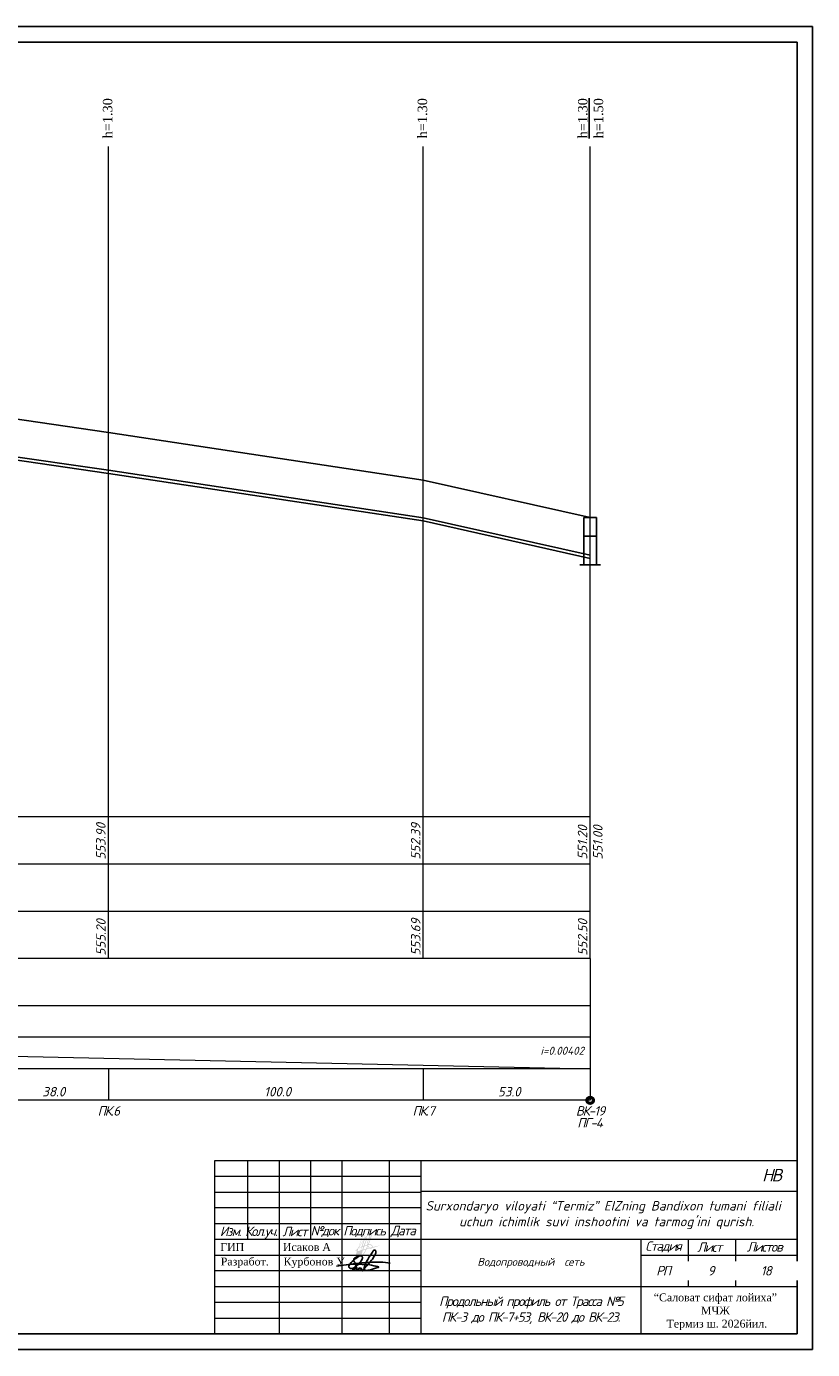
# Model space of a CAD drawing. Extents: x 0 to 361260, y 0 to 4201817.
# Tile 73 of 256: x 360527 to 360776, y 4196995 to 4197415. Entities that reach past the tile are written whole.
import ezdxf

# ---------------------------------------------------------------- set-up
doc = ezdxf.new("R2010")
doc.units = 0
doc.header["$LTSCALE"] = 0.5
doc.header["$MEASUREMENT"] = 0
for name, color, linetype in [('(0)', 7, 'Continuous'), ('(002) Рамка', 7, 'Continuous'), ('_PP_TAB', 7, 'Continuous'), ('SHTAMP', 7, 'Continuous'), ('TXT', 7, 'Continuous'), ('Канализация 2', 7, 'Continuous'), ('Рамка', 7, 'Continuous')]:
    doc.layers.add(name, color=color, linetype=linetype)
doc.styles.add('Arial', font='arial.ttf')
doc.styles.add('IsoK', font='isocpeui.ttf')
doc.styles.add('NSI4', font='times.ttf', dxfattribs={"height": 300})
doc.styles.add('TIMES', font='times.ttf')

msp = doc.modelspace()

# ---------------------------------------------------------------- linework, layer by layer
at = {"layer": '(0)', "ltscale": 2}
for p, q in [((360514.572, 4197291.655), (360552.572, 4197286.155)), ((360552.572, 4197286.155), (360652.572, 4197271.055)), ((360652.572, 4197271.055), (360705.572, 4197259.155))]:
    msp.add_line(p, q, dxfattribs=at)
at = {"ltscale": 2}
for p, q in [((360149.526, 4197415.035), (360776.215, 4197415.035)), ((360776.215, 4197415.035), (360776.215, 4196995.035)), ((360169.526, 4197410.035), (360771.344, 4197410.035)), ((360771.344, 4197410.035), (360771.344, 4197000.035)), ((360169.526, 4197000.035), (360771.344, 4197000.035)), ((360149.526, 4196995.035), (360776.215, 4196995.035))]:
    msp.add_line(p, q, dxfattribs=at)
at = {"color": 132, "lineweight": 20, "ltscale": 0.13, "true_color": 0x00c2c2}
for p, q in [((360552.572, 4197119.155), (360552.572, 4197376.884)), ((360652.572, 4197119.155), (360652.572, 4197376.884)), ((360705.572, 4197119.155), (360705.572, 4197376.884)), ((360705.572, 4197164.155), (360252.572, 4197164.155)), ((360705.572, 4197149.155), (360252.572, 4197149.155)), ((360252.572, 4197134.155), (360705.572, 4197134.155)), ((360705.572, 4197119.155), (360252.572, 4197119.155)), ((360705.572, 4197119.155), (360705.572, 4197084.155)), ((360705.572, 4197104.155), (360252.572, 4197104.155)), ((360705.572, 4197094.155), (360252.572, 4197094.155)), ((360252.572, 4197094.155), (360705.572, 4197084.155)), ((360705.572, 4197084.155), (360252.572, 4197084.155)), ((360552.572, 4197084.155), (360552.572, 4197074.155)), ((360652.572, 4197084.155), (360652.572, 4197074.155)), ((360705.572, 4197084.155), (360705.572, 4197074.155)), ((360705.572, 4197074.155), (360252.572, 4197074.155))]:
    msp.add_line(p, q, dxfattribs=at)
at = {"color": 0, "lineweight": 20}
msp.add_line((360721.751, 4197025.035), (360771.345, 4197025.035), dxfattribs=at)
at = {"color": 0, "ltscale": 100}
for points in [[(360629.224, 4197022.098), (360629.067, 4197021.86), (360628.936, 4197021.548), (360628.909, 4197021.274), (360629.027, 4197021.042), (360629.246, 4197020.875), (360629.456, 4197020.806), (360629.699, 4197020.794), (360629.911, 4197020.804), (360630.24, 4197020.867), (360630.552, 4197020.998), (360630.918, 4197021.229), (360631.366, 4197021.553), (360631.668, 4197021.836), (360632.421, 4197022.626), (360632.609, 4197022.843), (360632.853, 4197023.192), (360633.048, 4197023.511), (360633.19, 4197023.852), (360633.241, 4197024.048), (360633.232, 4197024.266), (360633.22, 4197024.389), (360633.196, 4197024.462), (360633.149, 4197024.525), (360633.051, 4197024.628), (360632.964, 4197024.69), (360632.842, 4197024.763), (360632.729, 4197024.789), (360632.507, 4197024.789), (360632.351, 4197024.731), (360631.974, 4197024.517), (360631.476, 4197024.198), (360630.934, 4197023.804), (360630.481, 4197023.427), (360629.994, 4197022.996), (360629.675, 4197022.689), (360629.224, 4197022.098), (360631.86, 4197022.125), (360632.421, 4197022.097), (360633.103, 4197022.077), (360633.601, 4197022.063), (360634.263, 4197022.039), (360634.972, 4197021.998), (360635.551, 4197021.901), (360636.153, 4197021.77), (360636.849, 4197021.652), (360637.506, 4197021.484), (360637.817, 4197021.424), (360638.004, 4197021.373), (360638.292, 4197021.285), (360638.368, 4197021.247), (360638.404, 4197021.229), (360638.424, 4197021.198), (360638.409, 4197021.173), (360638.329, 4197021.125), (360637.364, 4197020.833), (360636.709, 4197020.657), (360636.071, 4197020.469), (360635.327, 4197020.266), (360635.043, 4197020.209), (360634.853, 4197020.171), (360634.429, 4197020.164), (360634.189, 4197020.188), (360634.059, 4197020.247), (360633.926, 4197020.347), (360633.862, 4197020.435), (360633.788, 4197020.6), (360633.769, 4197020.834), (360633.772, 4197020.977), (360633.843, 4197021.239), (360633.957, 4197021.638), (360634.234, 4197022.344), (360634.536, 4197022.968), (360634.914, 4197023.631), (360635.407, 4197024.424), (360635.853, 4197025.061), (360636.221, 4197025.611), (360636.435, 4197025.994), (360636.65, 4197026.379), (360636.744, 4197026.497), (360636.894, 4197026.563), (360637.038, 4197026.577), (360637.187, 4197026.557), (360637.367, 4197026.465), (360637.459, 4197026.345), (360637.505, 4197026.186), (360637.498, 4197025.974), (360637.459, 4197025.743), (360637.344, 4197025.367), (360637.174, 4197024.985), (360636.981, 4197024.651), (360636.788, 4197024.315), (360636.607, 4197024.047), (360636.385, 4197023.717), (360636.144, 4197023.415), (360635.594, 4197022.74), (360635.112, 4197022.169), (360634.972, 4197021.998), (360634.604, 4197021.593), (360634.246, 4197021.168), (360633.61, 4197020.449), (360633.209, 4197019.996), (360633.16, 4197020.017), (360633.156, 4197020.182), (360633.096, 4197020.276), (360633.001, 4197020.318), (360632.856, 4197020.363), (360632.76, 4197020.435), (360632.8, 4197020.535), (360632.868, 4197020.652), (360633.009, 4197020.803), (360632.519, 4197020.591), (360632.427, 4197020.665), (360632.395, 4197020.701), (360632.644, 4197020.903), (360632.64, 4197020.933), (360632.621, 4197020.939), (360632.298, 4197020.628), (360632.198, 4197020.579), (360632.108, 4197020.549), (360632.044, 4197020.54), (360631.968, 4197020.545), (360631.905, 4197020.566), (360631.87, 4197020.603), (360631.864, 4197020.629), (360632.237, 4197020.931), (360632.236, 4197020.968), (360632.203, 4197020.98), (360631.797, 4197020.589), (360631.712, 4197020.536), (360631.579, 4197020.492), (360631.398, 4197020.478), (360631.287, 4197020.505), (360631.216, 4197020.565), (360631.196, 4197020.668), (360631.262, 4197020.799), (360631.361, 4197020.97), (360631.424, 4197021.022), (360631.465, 4197021.03), (360631.485, 4197021.018), (360631.483, 4197021), (360630.864, 4197020.738), (360630.649, 4197020.659), (360630.434, 4197020.599), (360630.281, 4197020.539), (360630.199, 4197020.508), (360630.163, 4197020.475), (360630.143, 4197020.425), (360630.144, 4197020.334), (360630.17, 4197020.274), (360630.223, 4197020.226), (360630.287, 4197020.188), (360630.358, 4197020.145), (360630.43, 4197020.146), (360630.51, 4197020.167), (360630.568, 4197020.209), (360630.629, 4197020.253), (360630.677, 4197020.325), (360630.728, 4197020.4), (360630.775, 4197020.494), (360630.807, 4197020.579), (360630.837, 4197020.658), (360630.855, 4197020.706), (360630.855, 4197020.734), (360630.877, 4197020.823), (360630.906, 4197020.987), (360630.958, 4197021.239), (360631.015, 4197021.523), (360631.127, 4197021.894), (360631.208, 4197022.119)], [(360624.984, 4197021.461), (360630.34, 4197022.266), (360633.084, 4197022.584), (360634.872, 4197022.705), (360636.267, 4197022.773), (360637.788, 4197022.798), (360639.124, 4197022.799), (360639.71, 4197022.774), (360640.596, 4197022.705), (360642.054, 4197022.498)], [(360632.351, 4197024.731), (360632.046, 4197024.677), (360631.78, 4197024.576), (360631.464, 4197024.437), (360631.219, 4197024.309), (360630.94, 4197024.162), (360630.749, 4197024.016), (360630.613, 4197023.891), (360630.539, 4197023.76), (360630.493, 4197023.644), (360630.476, 4197023.563), (360630.469, 4197023.416), (360630.47, 4197023.318), (360630.508, 4197023.186), (360630.578, 4197023.055), (360630.648, 4197022.938), (360630.736, 4197022.82), (360630.849, 4197022.705), (360631.039, 4197022.564)]]:
    msp.add_lwpolyline(points, dxfattribs=at)
at = {"layer": '_PP_TAB', "color": 176, "lineweight": 25, "ltscale": 5000}
for p, q in [((360514.572, 4197279.655), (360552.572, 4197274.155)), ((360514.572, 4197278.655), (360552.572, 4197273.155)), ((360552.572, 4197274.155), (360652.572, 4197259.055)), ((360552.572, 4197273.155), (360652.572, 4197258.055)), ((360652.572, 4197259.055), (360705.572, 4197247.155)), ((360652.572, 4197258.055), (360705.572, 4197246.155))]:
    msp.add_line(p, q, dxfattribs=at)
at = {"layer": '_PP_TAB', "ltscale": 5000}
for p, q in [((360703.572, 4197259.155), (360703.572, 4197244.155)), ((360703.572, 4197259.155), (360707.572, 4197259.155)), ((360707.572, 4197259.155), (360707.572, 4197244.155)), ((360703.572, 4197253.258), (360707.572, 4197253.258)), ((360708.892, 4197244.155), (360702.253, 4197244.155))]:
    msp.add_line(p, q, dxfattribs=at)
at = {"layer": 'SHTAMP', "color": 0, "lineweight": 20}
for p, q in [((360586.344, 4197055.035), (360771.344, 4197055.035)), ((360586.344, 4197050.035), (360651.751, 4197050.035)), ((360586.344, 4197045.035), (360651.751, 4197045.035)), ((360651.751, 4197045.336), (360771.344, 4197045.336)), ((360651.751, 4197040.035), (360586.344, 4197040.035)), ((360721.751, 4197000.035), (360721.751, 4197030.035)), ((360736.751, 4197030.035), (360736.751, 4197015.035)), ((360751.751, 4197030.035), (360751.751, 4197015.035)), ((360586.344, 4197025.035), (360651.751, 4197025.035)), ((360651.751, 4197020.035), (360586.461, 4197020.035)), ((360586.572, 4197015.035), (360651.751, 4197015.035)), ((360651.751, 4197015.035), (360771.346, 4197015.035)), ((360586.344, 4197010.035), (360651.751, 4197010.035)), ((360586.344, 4197005.035), (360651.751, 4197005.035))]:
    msp.add_line(p, q, dxfattribs=at)

# ---------------------------------------------------------------- texts
at = {"linetype": 'Continuous', "lineweight": 30, "style": 'IsoK'}
for s, p in [('553.90', (360551.637, 4197150.553, -899.224)), ('552.39', (360651.637, 4197150.553, -899.224)), ('551.20', (360704.637, 4197150.553, -899.224)), ('551.00', (360709.508, 4197150.553, -899.224)), ('555.20', (360551.663, 4197120.09, -902.841)), ('553.69', (360651.663, 4197120.09, -902.841)), ('552.50', (360704.663, 4197120.09, -902.841))]:
    msp.add_text(s, height=3, rotation=90, dxfattribs=at).set_placement(p)
at = {"lineweight": 30, "ltscale": 0.13, "char_height": 3, "width": 16.68843, "attachment_point": 5, "rotation": 90}
for insert in [(360552.312, 4197385.895), (360652.312, 4197385.895)]:
    msp.add_mtext('{\\fTimes New Roman|b0|i0|c204|p18;h=1.30}', dxfattribs=dict(at, insert=insert))
at = {"ltscale": 0.5, "insert": (360703.624, 4197091.158, -355.014), "char_height": 2.53034, "width": 11.68277, "attachment_point": 3, "rotation": 0.00438}
msp.add_mtext('{\\fISOCPEUR|b0|i1|c204|p34;i=0.00402}', dxfattribs=at)
at = {"lineweight": 30, "ltscale": 0.13, "char_height": 3, "width": 6, "attachment_point": 5}
for s, insert in [('{\\fISOCPEUR|b0|i1|c204|p34;38.0}', (360535.168, 4197076.888)), ('{\\fISOCPEUR|b0|i1|c204|p34;100.0}', (360606.283, 4197076.888)), ('{\\fISOCPEUR|b0|i1|c204|p34;53.0}', (360679.865, 4197076.888))]:
    msp.add_mtext(s, dxfattribs=dict(at, insert=insert))
at = {"color": 0, "lineweight": 20, "char_height": 3, "width": 7.35507, "attachment_point": 5, "style": 'TIMES', "bg_fill": 3, "box_fill_scale": 1, "bg_fill_color": 256, "bg_fill_transparency": 0}
for s, insert in [('{\\fISOCPEUR|b0|i1|c204|p34;\\T0.8;Изм.}', (360591.312, 4197032.537, -254.812)), ('{\\fISOCPEUR|b0|i1|c204|p34;\\T0.85;РП}', (360728.734, 4197020.084, -255.018))]:
    msp.add_mtext(s, dxfattribs=dict(at, insert=insert))
at = {"insert": (360686.751, 4197022.535), "char_height": 2.5, "width": 70, "attachment_point": 5}
msp.add_mtext('\\pt1.54;{\\fISOCPEUR|b0|i1|c204|p34;Водопроводный  сеть }', dxfattribs=at)
at = {"color": 0, "lineweight": 20, "insert": (360686.751, 4197007.504), "char_height": 3, "width": 70, "attachment_point": 5, "style": 'TIMES'}
msp.add_mtext('{\\fISOCPEUR|b0|i1|c204|p34;\\T0.85;Продольный профиль от Трасса №5\\PПК-3 до ПК-7+53, ВК-20 до ВК-23.}', dxfattribs=at)
at = {"layer": 'TXT', "insert": (360705.738, 4197385.895), "char_height": 3, "width": 12.33714, "attachment_point": 5, "rotation": 90}
msp.add_mtext('{\\fTimes New Roman|b0|i0|c204|p18;\\Lh=1.30\\l\\Ph=1.50}', dxfattribs=at)
at = {"layer": 'Канализация 2', "color": 0, "lineweight": 0, "insert": (360588.224, 4197022.566), "char_height": 2.5, "width": 39.40719, "attachment_point": 4, "style": 'NSI4'}
msp.add_mtext('Разработ.     Курбонов У.', dxfattribs=at)
at = {"layer": 'Рамка', "color": 7, "linetype": 'Continuous', "lineweight": 9, "insert": (360745.342, 4197007.012), "char_height": 2.5, "width": 46.03876, "attachment_point": 5, "style": 'Arial'}
msp.add_mtext('{\\fTimes New Roman|b0|i0|c204|p18;\\C256;“Саловат сифат лойиха” MЧЖ\\P \\C7;Термиз ш. 2026йил.}', dxfattribs=at)

# ---------------------------------------------------------------- next in the draw order: linework, layer by layer
at = {"layer": 'SHTAMP', "color": 0, "lineweight": 20}
msp.add_line((360586.344, 4197000.035), (360586.344, 4197055.035), dxfattribs=at)

# ---------------------------------------------------------------- next in the draw order: texts
at = {"color": 0, "lineweight": 20, "attachment_point": 5, "style": 'TIMES', "bg_fill": 2}
for s, insert, char_height, width in [('{\\fISOCPEUR|b0|i1|c204|p34;\\T0.85;ПК.6}', (360552.52, 4197070.787, -909.055), 3, 8.62545), ('{\\fISOCPEUR|b0|i1|c204|p34;\\T0.85;ПК.7}', (360652.52, 4197070.787, -909.055), 3, 8.62545), ('{\\fISOCPEUR|b0|i1|c204|p34;\\T0.85;ВК-19}', (360705.52, 4197070.787, -909.055), 3, 8.62545), ('{\\fISOCPEUR|b0|i1|c204|p34;\\T0.85;НB}', (360763.134, 4197050.393, -255.018), 4, 6.08545), ('{\\fISOCPEUR|b0|i1|c204|p34;\\T0.85;9}', (360743.846, 4197020.035, -180.298), 3, 15)]:
    msp.add_mtext(s, dxfattribs=dict(at, insert=insert, char_height=char_height, width=width))
at = {"color": 0, "lineweight": 20, "insert": (360601.083, 4197032.174, -254.812), "char_height": 3, "width": 9.29764, "attachment_point": 5, "style": 'TIMES', "bg_fill": 3, "box_fill_scale": 1, "bg_fill_color": 256, "bg_fill_transparency": 0}
msp.add_mtext('{\\fISOCPEUR|b0|i1|c204|p34;\\T0.75;Кол.уч.}', dxfattribs=at)

# ---------------------------------------------------------------- next in the draw order: linework, layer by layer
at = {"linetype": 'Continuous', "lineweight": 50}
msp.add_circle((360705.572, 4197074.155), 1, dxfattribs=at)
at = {"layer": 'SHTAMP', "color": 0, "lineweight": 20}
msp.add_line((360596.747, 4197055.035), (360596.747, 4197030.035), dxfattribs=at)

# ---------------------------------------------------------------- next in the draw order: texts
at = {"color": 0, "lineweight": 20, "char_height": 3, "attachment_point": 5, "style": 'TIMES', "bg_fill": 2}
for s, insert, width in [('{\\fISOCPEUR|b0|i1|c204|p34;\\T0.85;\\C1;ПГ-4}', (360705.371, 4197067.013, -909.055), 8.62545), ('{\\fISOCPEUR|b0|i1|c204|p34;\\T0.85;18}', (360761.346, 4197020.035, -180.298), 20)]:
    msp.add_mtext(s, dxfattribs=dict(at, insert=insert, width=width))
at = {"color": 0, "lineweight": 20, "insert": (360611.671, 4197032.5, -254.812), "char_height": 3, "width": 7.35507, "attachment_point": 5, "style": 'TIMES', "bg_fill": 3, "box_fill_scale": 1, "bg_fill_color": 256, "bg_fill_transparency": 0}
msp.add_mtext('{\\fISOCPEUR|b0|i1|c204|p34;\\T0.85;Лист}', dxfattribs=at)

# ---------------------------------------------------------------- next in the draw order: linework, layer by layer
at = {"layer": 'SHTAMP', "color": 0, "lineweight": 20}
msp.add_line((360606.747, 4197055.035), (360606.747, 4197000.288), dxfattribs=at)

# ---------------------------------------------------------------- next in the draw order: texts
at = {"color": 0, "lineweight": 20, "insert": (360621.193, 4197032.5, -254.812), "char_height": 3, "width": 7.35507, "attachment_point": 5, "style": 'TIMES', "bg_fill": 3, "box_fill_scale": 1, "bg_fill_color": 256, "bg_fill_transparency": 0}
msp.add_mtext('{\\fISOCPEUR|b0|i1|c204|p34;\\T0.85;№док}', dxfattribs=at)

# ---------------------------------------------------------------- next in the draw order: linework, layer by layer
at = {"layer": 'SHTAMP', "color": 0, "lineweight": 20}
msp.add_line((360616.747, 4197055.035), (360616.747, 4197030.035), dxfattribs=at)

# ---------------------------------------------------------------- next in the draw order: texts
at = {"color": 0, "lineweight": 20, "insert": (360633.751, 4197032.5, -254.812), "char_height": 3, "width": 7.35507, "attachment_point": 5, "style": 'TIMES', "bg_fill": 3, "box_fill_scale": 1, "bg_fill_color": 256, "bg_fill_transparency": 0}
msp.add_mtext('{\\fISOCPEUR|b0|i1|c204|p34;\\T0.85;Подпись}', dxfattribs=at)
at = {"layer": 'Канализация 2', "color": 0, "lineweight": 0, "insert": (360586.727, 4197027.566), "char_height": 2.5, "width": 38.53508, "attachment_point": 4, "style": 'NSI4'}
msp.add_mtext(' {\\H0.4x; }ГИП             Исаков А', dxfattribs=at)

# ---------------------------------------------------------------- next in the draw order: hatches: boundary and pattern name
h = msp.add_hatch(color=256)
h.dxf.hatch_style = 1
h.paths.add_polyline_path([(360631.1, 4197024.433, 0.1262508), (360631.199, 4197023.91, 0.4193589), (360631.503, 4197023.846, 0.0278241), (360632.002, 4197024.354, 0.3725668), (360632.284, 4197024.293, 0.0744506), (360632.732, 4197024.814, 0.1762649), (360632.876, 4197024.667, 0.2381483), (360633.169, 4197024.761, 0.070359), (360634.239, 4197026.236), (360634.525, 4197026.851), (360635.175, 4197027.038), (360635.562, 4197027.13, 0.1285859), (360635.94, 4197027.092, 0.1100403), (360636.365, 4197027.234, 0.0952032), (360636.487, 4197027.351), (360636.991, 4197027.471), (360639.055, 4197028.136), (360636.942, 4197027.66), (360636.559, 4197027.569, 0.1570642), (360636.408, 4197027.974, 0.1098425), (360636.122, 4197028.282, 0.0941377), (360635.607, 4197028.451, 0.0581307), (360635.208, 4197028.433), (360635.598, 4197029.378), (360636.097, 4197030.915), (360636.319, 4197031.674, 0.0929271), (360636.355, 4197032.065, 0.7179445), (360636.065, 4197032.128, 0.0455168), (360635.049, 4197029.932, 0.0568013), (360634.764, 4197028.986, 0.0889927), (360634.774, 4197028.298), (360633.893, 4197027.986), (360634.415, 4197029.448, 0.1256115), (360634.726, 4197030.679, 0.028403), (360634.702, 4197030.91, 0.5525631), (360634.391, 4197030.999, 0.053921), (360634.169, 4197030.686, 0.0604641), (360633.444, 4197029.131), (360632.952, 4197027.647), (360632.118, 4197027.249), (360632.254, 4197027.594, 0.00753), (360632.48, 4197027.948), (360633.347, 4197029.332, 0.0638362), (360633.824, 4197030.502, 0.0703583), (360633.91, 4197031.28, 0.6062263), (360633.607, 4197031.416, 0.0763548), (360632.901, 4197030.039, 0.0488872), (360632.106, 4197027.725, -0.0171647), (360631.56, 4197026.955), (360631.398, 4197026.856), (360631.111, 4197026.654, 0.4383307), (360631.114, 4197026.337, 0.0958676), (360631.359, 4197026.24, 0.011487), (360631.507, 4197026.227, 0.018535), (360631.173, 4197025.2, 0.0144567)])
h.paths.add_polyline_path([(360633.223, 4197026.449), (360633.275, 4197026.603), (360633.291, 4197026.607, -0.0069687)], flags=16)
h.paths.add_polyline_path([(360631.174, 4197026.578), (360631.452, 4197026.773), (360631.623, 4197026.878, -0.011429), (360631.227, 4197026.385, -0.5668289)], flags=16)
h.paths.add_polyline_path([(360631.648, 4197026.319), (360631.937, 4197027.054), (360633.03, 4197027.575), (360632.931, 4197027.278), (360632.585, 4197026.438), (360632.555, 4197026.431, -0.0729591)], flags=16)
h.paths.add_polyline_path([(360631.628, 4197026.881, 0.0166532), (360632.162, 4197027.631), (360631.934, 4197027.053), (360631.81, 4197026.993)], flags=16)
h.paths.add_polyline_path([(360631.388, 4197026.433, 0.0158357), (360631.581, 4197026.418), (360631.587, 4197026.434, -0.1010979)], flags=16)
h.paths.add_polyline_path([(360631.79, 4197026.416), (360632.013, 4197026.983), (360632.866, 4197027.39), (360632.84, 4197027.312), (360632.514, 4197026.52, -0.0601848)], flags=0)
h.paths.add_polyline_path([(360632.162, 4197024.544, 0.0437798), (360632.79, 4197025.472), (360632.652, 4197025.065, -0.08725), (360632.202, 4197024.482, -1.2616524), (360632.158, 4197024.501, -0.0002215)], flags=16)
h.paths.add_polyline_path([(360632.749, 4197026.577), (360633.023, 4197027.244), (360633.109, 4197027.502), (360633.528, 4197027.65), (360633.202, 4197026.687)], flags=16)
h.paths.add_polyline_path([(360632.171, 4197027.648), (360632.217, 4197027.764, -0.0477082), (360632.993, 4197030.003, -0.0722291), (360633.636, 4197031.287, -0.9106759), (360633.812, 4197031.267, -0.0807738), (360633.696, 4197030.409, -0.0574093), (360633.262, 4197029.382), (360632.396, 4197028, -0.0075523)], flags=16)
h.paths.add_polyline_path([(360633.347, 4197026.521), (360633.554, 4197026.572), (360634.277, 4197026.78), (360634.064, 4197026.323, -0.0696064), (360633.038, 4197024.907, -0.199512), (360632.937, 4197024.858, -0.2918813), (360632.905, 4197024.967)], flags=16)
h.paths.add_polyline_path([(360632.452, 4197028.271, -0.0367022), (360633.083, 4197029.968, -0.072489), (360633.715, 4197031.231, 0.3316102), (360633.712, 4197031.348, -0.0888936), (360633.604, 4197030.437, -0.0573204), (360633.179, 4197029.431)], flags=0)
h.paths.add_polyline_path([(360633.808, 4197027.749), (360634.869, 4197028.124), (360634.604, 4197027.484), (360634.386, 4197027.014), (360633.449, 4197026.745)], flags=16)
h.paths.add_polyline_path([(360633.187, 4197027.737), (360633.629, 4197029.07, -0.0606541), (360634.337, 4197030.587, -0.0487256), (360634.512, 4197030.841, 0.2034911), (360634.535, 4197030.914, 0.3085655), (360634.527, 4197030.804, -0.1326643), (360634.271, 4197029.594), (360634.071, 4197029.067), (360634.162, 4197029.321), (360633.608, 4197027.886)], flags=16)
h.paths.add_polyline_path([(360634.635, 4197027.086), (360634.783, 4197027.405), (360634.944, 4197027.793, 0.0931386), (360635.327, 4197027.275), (360635.125, 4197027.227)], flags=16)
h.paths.add_polyline_path([(360635.587, 4197028.256, -0.0910522), (360636.019, 4197028.115, -0.1112488), (360636.247, 4197027.864, -0.1827008), (360636.364, 4197027.522), (360635.563, 4197027.331, -0.0378138), (360635.389, 4197027.489, 0.0684101), (360635.499, 4197027.384, -0.0969355), (360635.132, 4197027.853, -0.0483338), (360635.003, 4197028.182, -0.0973165)], flags=16)
h.paths.add_polyline_path([(360634.978, 4197029.062, -0.0503741), (360635.231, 4197029.861, -0.0428752), (360636.162, 4197031.904, -0.051462), (360636.131, 4197031.729), (360635.91, 4197030.973), (360635.414, 4197029.445), (360634.963, 4197028.351, -0.1024167)], flags=16)

# ---------------------------------------------------------------- next in the draw order: linework, layer by layer
at = {"layer": 'SHTAMP', "color": 0, "lineweight": 20}
msp.add_line((360626.751, 4197000.035), (360626.751, 4197055.035), dxfattribs=at)

# ---------------------------------------------------------------- next in the draw order: texts
at = {"color": 0, "lineweight": 20, "insert": (360646.064, 4197032.5, -254.812), "char_height": 3, "width": 7.35507, "attachment_point": 5, "style": 'TIMES', "bg_fill": 3, "box_fill_scale": 1, "bg_fill_color": 256, "bg_fill_transparency": 0}
msp.add_mtext('{\\fISOCPEUR|b0|i1|c204|p34;\\T0.85;Дата}', dxfattribs=at)

# ---------------------------------------------------------------- next in the draw order: linework, layer by layer
at = {"layer": 'SHTAMP', "color": 0, "lineweight": 20}
for p, q in [((360641.751, 4197055.035), (360641.751, 4197000.035)), ((360651.751, 4197055.035), (360651.751, 4197000.288)), ((360586.344, 4197035.035), (360651.751, 4197035.035)), ((360586.344, 4197030.035), (360771.345, 4197030.035))]:
    msp.add_line(p, q, dxfattribs=at)

# ---------------------------------------------------------------- next in the draw order: texts
at = {"color": 0, "lineweight": 20, "char_height": 3, "width": 7.35507, "attachment_point": 5, "style": 'TIMES', "bg_fill": 3, "box_fill_scale": 1, "bg_fill_color": 256, "bg_fill_transparency": 0}
for s, insert in [('{\\fISOCPEUR|b0|i1|c204|p34;\\T0.85;Стадия}', (360728.734, 4197027.636, -255.018)), ('{\\fISOCPEUR|b0|i1|c204|p34;\\T0.85;Лист}', (360743.413, 4197027.541, -255.018)), ('{\\fISOCPEUR|b0|i1|c204|p34;\\T0.85;Листов}', (360760.896, 4197027.604, -255.018))]:
    msp.add_mtext(s, dxfattribs=dict(at, insert=insert))

# ---------------------------------------------------------------- next in the draw order: texts
at = {"layer": '(002) Рамка', "insert": (360652.287, 4197042.164, -533.015), "char_height": 3, "width": 117.50921, "attachment_point": 1}
msp.add_mtext('\\pi0.9671;{\\fISOCPEUR|b0|i1|c204|p34;Surxondaryo viloyati “Termiz” EIZning Bandixon tumani filiali \\P\\pi11.64551;uchun ichimlik suvi inshootini va tarmog’ini qurish.}', dxfattribs=at)

doc.saveas('drawing.dxf')
